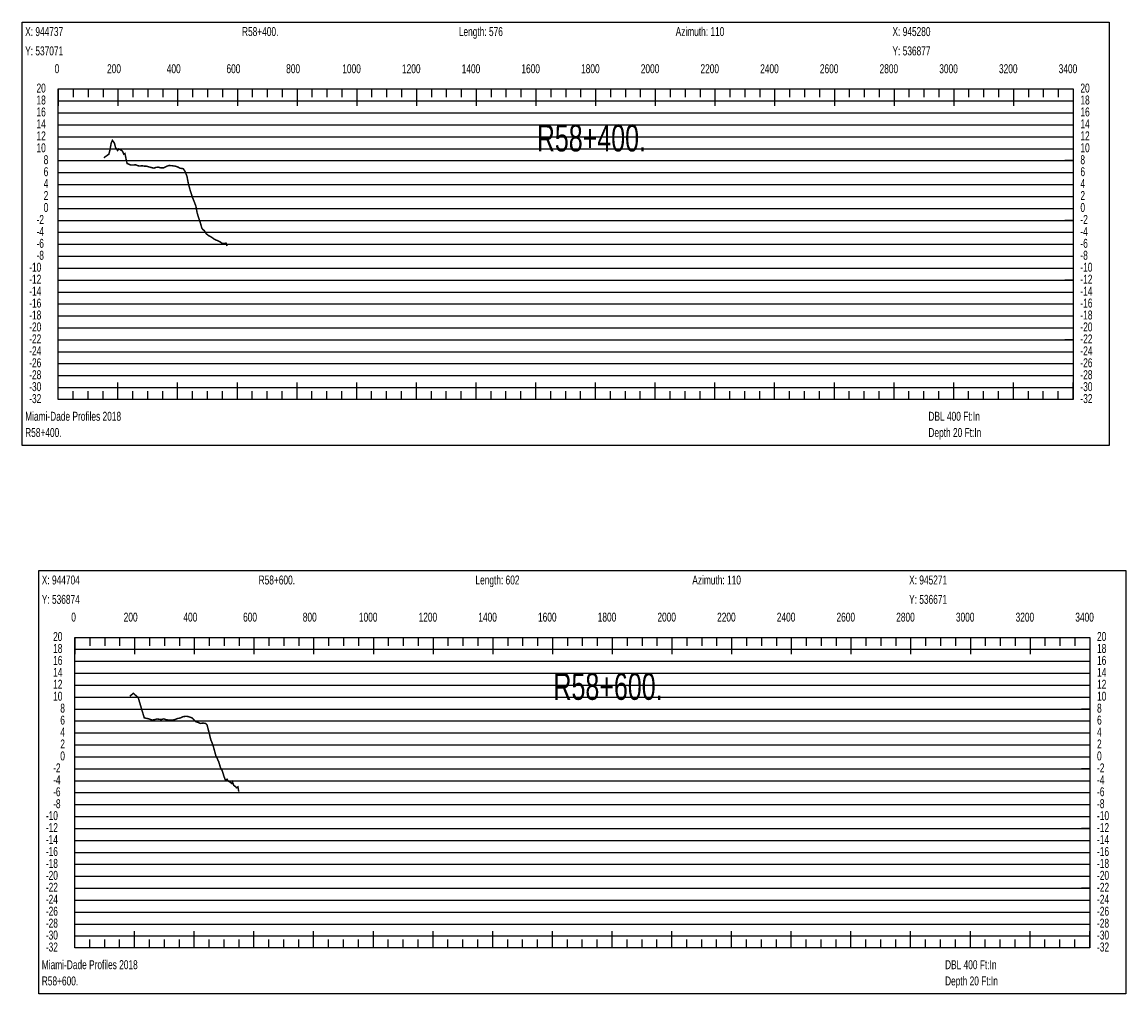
# Model space of a CAD drawing. Header units: inches. Extents: x 471865 to 538526, y 1054316 to 1102451.
# Tile 91 of 114: x 506573 to 510271, y 1084839 to 1088093. Entities that reach past the tile are written whole.
import ezdxf

# ---------------------------------------------------------------- set-up
doc = ezdxf.new("R2010")
doc.units = ezdxf.units.IN
doc.header["$MEASUREMENT"] = 0
for name, color, linetype in [('LABELS', 7, 'Continuous'), ('X_Gr1', 7, 'Continuous'), ('XSECTION', 7, 'Continuous')]:
    doc.layers.add(name, color=color, linetype=linetype)
doc.styles.get("Standard").update_dxf_attribs({"font": 'arial.ttf'})

msp = doc.modelspace()

# ---------------------------------------------------------------- linework, layer by layer
at = {"layer": 'X_Gr1', "color": 6, "linetype": 'Continuous', "lineweight": 18, "true_color": 0xff00ff, "transparency": 33554687, "const_width": 5}
for points in [[(506847, 1087639.1), (506847, 1087639.1), (506854.9, 1087644.8), (506863.8, 1087650.9), (506867.1, 1087663.4), (506871.5, 1087687.7), (506875.7, 1087697.5), (506882.1, 1087689), (506886.2, 1087673.2), (506893, 1087663.4), (506897, 1087668.8), (506902.3, 1087665.9), (506909.3, 1087661.4), (506913.7, 1087651.1), (506917.6, 1087653.5), (506922.5, 1087629.4), (506925.2, 1087619.7), (506930.9, 1087617.3), (506936.8, 1087615), (506943.3, 1087614.7), (506953.6, 1087615.5), (506960.7, 1087612.5), (506967.2, 1087611.4), (506974.1, 1087612.2), (506983, 1087611.1), (506989.7, 1087610.9), (507005.1, 1087606.5), (507014.7, 1087604.3), (507021.9, 1087606.8), (507029, 1087607.7), (507037.4, 1087605.3), (507047.1, 1087605.3), (507055.6, 1087609.7), (507065.1, 1087613.3), (507076.2, 1087612.3), (507085.3, 1087611.1), (507094.5, 1087608.4), (507102.6, 1087603.9), (507112.9, 1087602.5), (507119.3, 1087592.7), (507125.6, 1087576.5), (507129.8, 1087553.9), (507135.7, 1087531.7), (507143.7, 1087506.7), (507149.2, 1087493.2), (507155.6, 1087476.7), (507159.2, 1087455.8), (507164.3, 1087438.5), (507169.9, 1087422.7), (507175, 1087404.3), (507178.6, 1087398.6), (507183.7, 1087395.1), (507189.7, 1087385), (507197.5, 1087378.6), (507203.1, 1087375.7), (507209.9, 1087371.6), (507214.8, 1087367.9), (507220.8, 1087364.3), (507227.9, 1087361.8), (507232, 1087359.6), (507237.2, 1087356.8), (507241.8, 1087353.2), (507246.9, 1087352), (507250.4, 1087352.6), (507256.6, 1087352.9), (507259.6, 1087343.3)], [(506933.8, 1085835.4), (506933.8, 1085835.4), (506945.5, 1085845.5), (506962, 1085831.6), (506975.3, 1085786.7), (506982.4, 1085763.3), (506995.6, 1085760.4), (507009.9, 1085755.9), (507025.6, 1085759.5), (507038.9, 1085757.4), (507047.8, 1085759.9), (507056.9, 1085756.8), (507063.3, 1085756.2), (507069.4, 1085755.8), (507078.5, 1085756.1), (507085.8, 1085757.9), (507094.1, 1085761.1), (507103.1, 1085762.9), (507112.4, 1085767.3), (507117.6, 1085768), (507122.7, 1085768.4), (507128.7, 1085767.9), (507141.3, 1085763.8), (507147.2, 1085758.5), (507155.1, 1085750.3), (507164, 1085747.6), (507170.4, 1085744.6), (507179.9, 1085745.9), (507188.1, 1085744.4), (507192.6, 1085739.9), (507198.7, 1085716.9), (507205.4, 1085689.7), (507212.7, 1085671.6), (507221.9, 1085637.6), (507231.9, 1085616), (507237.7, 1085596.5), (507243.9, 1085585.3), (507249.1, 1085568.2), (507253.8, 1085555.4), (507259.9, 1085557.8), (507263.7, 1085551.5), (507268.7, 1085548.7), (507275.4, 1085543.7), (507277.9, 1085548.9), (507282, 1085537.2), (507287.8, 1085533.1), (507291.2, 1085529.2), (507296.1, 1085532.4), (507299.1, 1085516)]]:
    msp.add_lwpolyline(points, dxfattribs=at)
at = {"layer": 'XSECTION', "color": 18, "linetype": 'Continuous', "true_color": 0x000000}
for points in [[(506573, 1088093.5), (510215.4, 1088093.5), (510215.4, 1086675.5), (506573, 1086675.5), (506573, 1088093.5)], [(506694.2, 1087869.5), (510094.2, 1087869.5), (510094.2, 1086829.5), (506694.2, 1086829.5), (506694.2, 1087869.5)], [(506694.2, 1087869.5), (506694.2, 1087813.1)], [(506694.2, 1087869.5), (506694.2, 1087813.1)], [(506694.2, 1087869.5), (506694.2, 1087841.5)], [(506694.2, 1087869.5), (506694.2, 1087841.5)], [(506744.2, 1087869.5), (506744.2, 1087841.5)], [(506794.2, 1087869.5), (506794.2, 1087841.5)], [(506844.2, 1087869.5), (506844.2, 1087841.5)], [(506894.2, 1087869.5), (506894.2, 1087813.1)], [(506894.2, 1087869.5), (506894.2, 1087841.5)], [(506944.2, 1087869.5), (506944.2, 1087841.5)], [(506994.2, 1087869.5), (506994.2, 1087841.5)], [(507044.2, 1087869.5), (507044.2, 1087841.5)], [(507094.2, 1087869.5), (507094.2, 1087813.1)], [(507094.2, 1087869.5), (507094.2, 1087841.5)], [(507144.2, 1087869.5), (507144.2, 1087841.5)], [(507194.2, 1087869.5), (507194.2, 1087841.5)], [(507244.2, 1087869.5), (507244.2, 1087841.5)], [(507294.2, 1087869.5), (507294.2, 1087813.1)], [(507294.2, 1087869.5), (507294.2, 1087841.5)], [(507344.2, 1087869.5), (507344.2, 1087841.5)], [(507394.2, 1087869.5), (507394.2, 1087841.5)], [(507444.2, 1087869.5), (507444.2, 1087841.5)], [(507494.2, 1087869.5), (507494.2, 1087813.1)], [(507494.2, 1087869.5), (507494.2, 1087841.5)], [(507544.2, 1087869.5), (507544.2, 1087841.5)], [(507594.2, 1087869.5), (507594.2, 1087841.5)], [(507644.2, 1087869.5), (507644.2, 1087841.5)], [(507694.2, 1087869.5), (507694.2, 1087813.1)], [(507694.2, 1087869.5), (507694.2, 1087841.5)], [(507744.2, 1087869.5), (507744.2, 1087841.5)], [(507794.2, 1087869.5), (507794.2, 1087841.5)], [(507844.2, 1087869.5), (507844.2, 1087841.5)], [(507894.2, 1087869.5), (507894.2, 1087813.1)], [(507894.2, 1087869.5), (507894.2, 1087841.5)], [(507944.2, 1087869.5), (507944.2, 1087841.5)], [(507994.2, 1087869.5), (507994.2, 1087841.5)], [(508044.2, 1087869.5), (508044.2, 1087841.5)], [(508094.2, 1087869.5), (508094.2, 1087813.1)], [(508094.2, 1087869.5), (508094.2, 1087841.5)], [(508144.2, 1087869.5), (508144.2, 1087841.5)], [(508194.2, 1087869.5), (508194.2, 1087841.5)], [(508244.2, 1087869.5), (508244.2, 1087841.5)], [(508294.2, 1087869.5), (508294.2, 1087813.1)], [(508294.2, 1087869.5), (508294.2, 1087841.5)], [(508344.2, 1087869.5), (508344.2, 1087841.5)], [(508394.2, 1087869.5), (508394.2, 1087841.5)], [(508444.2, 1087869.5), (508444.2, 1087841.5)], [(508494.2, 1087869.5), (508494.2, 1087813.1)], [(508494.2, 1087869.5), (508494.2, 1087841.5)], [(508544.2, 1087869.5), (508544.2, 1087841.5)], [(508594.2, 1087869.5), (508594.2, 1087841.5)], [(508644.2, 1087869.5), (508644.2, 1087841.5)], [(508694.2, 1087869.5), (508694.2, 1087813.1)], [(508694.2, 1087869.5), (508694.2, 1087841.5)], [(508744.2, 1087869.5), (508744.2, 1087841.5)], [(508794.2, 1087869.5), (508794.2, 1087841.5)], [(508844.2, 1087869.5), (508844.2, 1087841.5)], [(508894.2, 1087869.5), (508894.2, 1087813.1)], [(508894.2, 1087869.5), (508894.2, 1087841.5)], [(508944.2, 1087869.5), (508944.2, 1087841.5)], [(508994.2, 1087869.5), (508994.2, 1087841.5)], [(509044.2, 1087869.5), (509044.2, 1087841.5)], [(509094.2, 1087869.5), (509094.2, 1087813.1)], [(509094.2, 1087869.5), (509094.2, 1087841.5)], [(509144.2, 1087869.5), (509144.2, 1087841.5)], [(509194.2, 1087869.5), (509194.2, 1087841.5)], [(509244.2, 1087869.5), (509244.2, 1087841.5)], [(509294.2, 1087869.5), (509294.2, 1087813.1)], [(509294.2, 1087869.5), (509294.2, 1087841.5)], [(509344.2, 1087869.5), (509344.2, 1087841.5)], [(509394.2, 1087869.5), (509394.2, 1087841.5)], [(509444.2, 1087869.5), (509444.2, 1087841.5)], [(509494.2, 1087869.5), (509494.2, 1087813.1)], [(509494.2, 1087869.5), (509494.2, 1087841.5)], [(509544.2, 1087869.5), (509544.2, 1087841.5)], [(509594.2, 1087869.5), (509594.2, 1087841.5)], [(509644.2, 1087869.5), (509644.2, 1087841.5)], [(509694.2, 1087869.5), (509694.2, 1087813.1)], [(509694.2, 1087869.5), (509694.2, 1087841.5)], [(509744.2, 1087869.5), (509744.2, 1087841.5)], [(509794.2, 1087869.5), (509794.2, 1087841.5)], [(509844.2, 1087869.5), (509844.2, 1087841.5)], [(509894.2, 1087869.5), (509894.2, 1087813.1)], [(509894.2, 1087869.5), (509894.2, 1087841.5)], [(509944.2, 1087869.5), (509944.2, 1087841.5)], [(509994.2, 1087869.5), (509994.2, 1087841.5)], [(510044.2, 1087869.5), (510044.2, 1087841.5)], [(510094.2, 1087869.5), (510094.2, 1087813.1)], [(510094.2, 1087869.5), (510094.2, 1087841.5)], [(506694.2, 1087629.5), (506722.2, 1087629.5)], [(510094.2, 1087629.5), (510066.2, 1087629.5)], [(506694.2, 1087429.5), (506722.2, 1087429.5)], [(510094.2, 1087429.5), (510066.2, 1087429.5)], [(506694.2, 1087229.5), (506722.2, 1087229.5)], [(510094.2, 1087229.5), (510066.2, 1087229.5)], [(506694.2, 1087029.5), (506722.2, 1087029.5)], [(510094.2, 1087029.5), (510066.2, 1087029.5)], [(506694.2, 1086829.5), (506694.2, 1086885.9)], [(506694.2, 1086829.5), (506694.2, 1086885.9)], [(506894.2, 1086829.5), (506894.2, 1086885.9)], [(507094.2, 1086829.5), (507094.2, 1086885.9)], [(507294.2, 1086829.5), (507294.2, 1086885.9)], [(507494.2, 1086829.5), (507494.2, 1086885.9)], [(507694.2, 1086829.5), (507694.2, 1086885.9)], [(507894.2, 1086829.5), (507894.2, 1086885.9)], [(508094.2, 1086829.5), (508094.2, 1086885.9)], [(508294.2, 1086829.5), (508294.2, 1086885.9)], [(508494.2, 1086829.5), (508494.2, 1086885.9)], [(508694.2, 1086829.5), (508694.2, 1086885.9)], [(508894.2, 1086829.5), (508894.2, 1086885.9)], [(509094.2, 1086829.5), (509094.2, 1086885.9)], [(509294.2, 1086829.5), (509294.2, 1086885.9)], [(509494.2, 1086829.5), (509494.2, 1086885.9)], [(509694.2, 1086829.5), (509694.2, 1086885.9)], [(509894.2, 1086829.5), (509894.2, 1086885.9)], [(510094.2, 1086829.5), (510094.2, 1086885.9)], [(506694.2, 1086829.5), (506694.2, 1086857.5)], [(506694.2, 1086829.5), (506694.2, 1086857.5)], [(506744.2, 1086829.5), (506744.2, 1086857.5)], [(506794.2, 1086829.5), (506794.2, 1086857.5)], [(506844.2, 1086829.5), (506844.2, 1086857.5)], [(506894.2, 1086829.5), (506894.2, 1086857.5)], [(506944.2, 1086829.5), (506944.2, 1086857.5)], [(506994.2, 1086829.5), (506994.2, 1086857.5)], [(507044.2, 1086829.5), (507044.2, 1086857.5)], [(507094.2, 1086829.5), (507094.2, 1086857.5)], [(507144.2, 1086829.5), (507144.2, 1086857.5)], [(507194.2, 1086829.5), (507194.2, 1086857.5)], [(507244.2, 1086829.5), (507244.2, 1086857.5)], [(507294.2, 1086829.5), (507294.2, 1086857.5)], [(507344.2, 1086829.5), (507344.2, 1086857.5)], [(507394.2, 1086829.5), (507394.2, 1086857.5)], [(507444.2, 1086829.5), (507444.2, 1086857.5)], [(507494.2, 1086829.5), (507494.2, 1086857.5)], [(507544.2, 1086829.5), (507544.2, 1086857.5)], [(507594.2, 1086829.5), (507594.2, 1086857.5)], [(507644.2, 1086829.5), (507644.2, 1086857.5)], [(507694.2, 1086829.5), (507694.2, 1086857.5)], [(507744.2, 1086829.5), (507744.2, 1086857.5)], [(507794.2, 1086829.5), (507794.2, 1086857.5)], [(507844.2, 1086829.5), (507844.2, 1086857.5)], [(507894.2, 1086829.5), (507894.2, 1086857.5)], [(507944.2, 1086829.5), (507944.2, 1086857.5)], [(507994.2, 1086829.5), (507994.2, 1086857.5)], [(508044.2, 1086829.5), (508044.2, 1086857.5)], [(508094.2, 1086829.5), (508094.2, 1086857.5)], [(508144.2, 1086829.5), (508144.2, 1086857.5)], [(508194.2, 1086829.5), (508194.2, 1086857.5)], [(508244.2, 1086829.5), (508244.2, 1086857.5)], [(508294.2, 1086829.5), (508294.2, 1086857.5)], [(508344.2, 1086829.5), (508344.2, 1086857.5)], [(508394.2, 1086829.5), (508394.2, 1086857.5)], [(508444.2, 1086829.5), (508444.2, 1086857.5)], [(508494.2, 1086829.5), (508494.2, 1086857.5)], [(508544.2, 1086829.5), (508544.2, 1086857.5)], [(508594.2, 1086829.5), (508594.2, 1086857.5)], [(508644.2, 1086829.5), (508644.2, 1086857.5)], [(508694.2, 1086829.5), (508694.2, 1086857.5)], [(508744.2, 1086829.5), (508744.2, 1086857.5)], [(508794.2, 1086829.5), (508794.2, 1086857.5)], [(508844.2, 1086829.5), (508844.2, 1086857.5)], [(508894.2, 1086829.5), (508894.2, 1086857.5)], [(508944.2, 1086829.5), (508944.2, 1086857.5)], [(508994.2, 1086829.5), (508994.2, 1086857.5)], [(509044.2, 1086829.5), (509044.2, 1086857.5)], [(509094.2, 1086829.5), (509094.2, 1086857.5)], [(509144.2, 1086829.5), (509144.2, 1086857.5)], [(509194.2, 1086829.5), (509194.2, 1086857.5)], [(509244.2, 1086829.5), (509244.2, 1086857.5)], [(509294.2, 1086829.5), (509294.2, 1086857.5)], [(509344.2, 1086829.5), (509344.2, 1086857.5)], [(509394.2, 1086829.5), (509394.2, 1086857.5)], [(509444.2, 1086829.5), (509444.2, 1086857.5)], [(509494.2, 1086829.5), (509494.2, 1086857.5)], [(509544.2, 1086829.5), (509544.2, 1086857.5)], [(509594.2, 1086829.5), (509594.2, 1086857.5)], [(509644.2, 1086829.5), (509644.2, 1086857.5)], [(509694.2, 1086829.5), (509694.2, 1086857.5)], [(509744.2, 1086829.5), (509744.2, 1086857.5)], [(509794.2, 1086829.5), (509794.2, 1086857.5)], [(509844.2, 1086829.5), (509844.2, 1086857.5)], [(509894.2, 1086829.5), (509894.2, 1086857.5)], [(509944.2, 1086829.5), (509944.2, 1086857.5)], [(509994.2, 1086829.5), (509994.2, 1086857.5)], [(510044.2, 1086829.5), (510044.2, 1086857.5)], [(510094.2, 1086829.5), (510094.2, 1086857.5)], [(506628.7, 1086256.8), (510271.1, 1086256.8), (510271.1, 1084838.8), (506628.7, 1084838.8), (506628.7, 1086256.8)], [(506749.9, 1086032.8), (510149.9, 1086032.8), (510149.9, 1084992.8), (506749.9, 1084992.8), (506749.9, 1086032.8)], [(506749.9, 1086032.8), (506749.9, 1085976.4)], [(506749.9, 1086032.8), (506749.9, 1085976.4)], [(506749.9, 1086032.8), (506749.9, 1086004.8)], [(506749.9, 1086032.8), (506749.9, 1086004.8)], [(506799.9, 1086032.8), (506799.9, 1086004.8)], [(506849.9, 1086032.8), (506849.9, 1086004.8)], [(506899.9, 1086032.8), (506899.9, 1086004.8)], [(506949.9, 1086032.8), (506949.9, 1085976.4)], [(506949.9, 1086032.8), (506949.9, 1086004.8)], [(506999.9, 1086032.8), (506999.9, 1086004.8)], [(507049.9, 1086032.8), (507049.9, 1086004.8)], [(507099.9, 1086032.8), (507099.9, 1086004.8)], [(507149.9, 1086032.8), (507149.9, 1085976.4)], [(507149.9, 1086032.8), (507149.9, 1086004.8)], [(507199.9, 1086032.8), (507199.9, 1086004.8)], [(507249.9, 1086032.8), (507249.9, 1086004.8)], [(507299.9, 1086032.8), (507299.9, 1086004.8)], [(507349.9, 1086032.8), (507349.9, 1085976.4)], [(507349.9, 1086032.8), (507349.9, 1086004.8)], [(507399.9, 1086032.8), (507399.9, 1086004.8)], [(507449.9, 1086032.8), (507449.9, 1086004.8)], [(507499.9, 1086032.8), (507499.9, 1086004.8)], [(507549.9, 1086032.8), (507549.9, 1085976.4)], [(507549.9, 1086032.8), (507549.9, 1086004.8)], [(507599.9, 1086032.8), (507599.9, 1086004.8)], [(507649.9, 1086032.8), (507649.9, 1086004.8)], [(507699.9, 1086032.8), (507699.9, 1086004.8)], [(507749.9, 1086032.8), (507749.9, 1085976.4)], [(507749.9, 1086032.8), (507749.9, 1086004.8)], [(507799.9, 1086032.8), (507799.9, 1086004.8)], [(507849.9, 1086032.8), (507849.9, 1086004.8)], [(507899.9, 1086032.8), (507899.9, 1086004.8)], [(507949.9, 1086032.8), (507949.9, 1085976.4)], [(507949.9, 1086032.8), (507949.9, 1086004.8)], [(507999.9, 1086032.8), (507999.9, 1086004.8)], [(508049.9, 1086032.8), (508049.9, 1086004.8)], [(508099.9, 1086032.8), (508099.9, 1086004.8)], [(508149.9, 1086032.8), (508149.9, 1085976.4)], [(508149.9, 1086032.8), (508149.9, 1086004.8)], [(508199.9, 1086032.8), (508199.9, 1086004.8)], [(508249.9, 1086032.8), (508249.9, 1086004.8)], [(508299.9, 1086032.8), (508299.9, 1086004.8)], [(508349.9, 1086032.8), (508349.9, 1085976.4)], [(508349.9, 1086032.8), (508349.9, 1086004.8)], [(508399.9, 1086032.8), (508399.9, 1086004.8)], [(508449.9, 1086032.8), (508449.9, 1086004.8)], [(508499.9, 1086032.8), (508499.9, 1086004.8)], [(508549.9, 1086032.8), (508549.9, 1085976.4)], [(508549.9, 1086032.8), (508549.9, 1086004.8)], [(508599.9, 1086032.8), (508599.9, 1086004.8)], [(508649.9, 1086032.8), (508649.9, 1086004.8)], [(508699.9, 1086032.8), (508699.9, 1086004.8)], [(508749.9, 1086032.8), (508749.9, 1085976.4)], [(508749.9, 1086032.8), (508749.9, 1086004.8)], [(508799.9, 1086032.8), (508799.9, 1086004.8)], [(508849.9, 1086032.8), (508849.9, 1086004.8)], [(508899.9, 1086032.8), (508899.9, 1086004.8)], [(508949.9, 1086032.8), (508949.9, 1085976.4)], [(508949.9, 1086032.8), (508949.9, 1086004.8)], [(508999.9, 1086032.8), (508999.9, 1086004.8)], [(509049.9, 1086032.8), (509049.9, 1086004.8)], [(509099.9, 1086032.8), (509099.9, 1086004.8)], [(509149.9, 1086032.8), (509149.9, 1085976.4)], [(509149.9, 1086032.8), (509149.9, 1086004.8)], [(509199.9, 1086032.8), (509199.9, 1086004.8)], [(509249.9, 1086032.8), (509249.9, 1086004.8)], [(509299.9, 1086032.8), (509299.9, 1086004.8)], [(509349.9, 1086032.8), (509349.9, 1085976.4)], [(509349.9, 1086032.8), (509349.9, 1086004.8)], [(509399.9, 1086032.8), (509399.9, 1086004.8)], [(509449.9, 1086032.8), (509449.9, 1086004.8)], [(509499.9, 1086032.8), (509499.9, 1086004.8)], [(509549.9, 1086032.8), (509549.9, 1085976.4)], [(509549.9, 1086032.8), (509549.9, 1086004.8)], [(509599.9, 1086032.8), (509599.9, 1086004.8)], [(509649.9, 1086032.8), (509649.9, 1086004.8)], [(509699.9, 1086032.8), (509699.9, 1086004.8)], [(509749.9, 1086032.8), (509749.9, 1085976.4)], [(509749.9, 1086032.8), (509749.9, 1086004.8)], [(509799.9, 1086032.8), (509799.9, 1086004.8)], [(509849.9, 1086032.8), (509849.9, 1086004.8)], [(509899.9, 1086032.8), (509899.9, 1086004.8)], [(509949.9, 1086032.8), (509949.9, 1085976.4)], [(509949.9, 1086032.8), (509949.9, 1086004.8)], [(509999.9, 1086032.8), (509999.9, 1086004.8)], [(510049.9, 1086032.8), (510049.9, 1086004.8)], [(510099.9, 1086032.8), (510099.9, 1086004.8)], [(510149.9, 1086032.8), (510149.9, 1085976.4)], [(510149.9, 1086032.8), (510149.9, 1086004.8)], [(506749.9, 1085792.8), (506777.9, 1085792.8)], [(510149.9, 1085792.8), (510121.9, 1085792.8)], [(506749.9, 1085592.8), (506777.9, 1085592.8)], [(510149.9, 1085592.8), (510121.9, 1085592.8)], [(506749.9, 1085392.8), (506777.9, 1085392.8)], [(510149.9, 1085392.8), (510121.9, 1085392.8)], [(506749.9, 1085192.8), (506777.9, 1085192.8)], [(510149.9, 1085192.8), (510121.9, 1085192.8)], [(506749.9, 1084992.8), (506749.9, 1085049.2)], [(506749.9, 1084992.8), (506749.9, 1085049.2)], [(506949.9, 1084992.8), (506949.9, 1085049.2)], [(507149.9, 1084992.8), (507149.9, 1085049.2)], [(507349.9, 1084992.8), (507349.9, 1085049.2)], [(507549.9, 1084992.8), (507549.9, 1085049.2)], [(507749.9, 1084992.8), (507749.9, 1085049.2)], [(507949.9, 1084992.8), (507949.9, 1085049.2)], [(508149.9, 1084992.8), (508149.9, 1085049.2)], [(508349.9, 1084992.8), (508349.9, 1085049.2)], [(508549.9, 1084992.8), (508549.9, 1085049.2)], [(508749.9, 1084992.8), (508749.9, 1085049.2)], [(508949.9, 1084992.8), (508949.9, 1085049.2)], [(509149.9, 1084992.8), (509149.9, 1085049.2)], [(509349.9, 1084992.8), (509349.9, 1085049.2)], [(509549.9, 1084992.8), (509549.9, 1085049.2)], [(509749.9, 1084992.8), (509749.9, 1085049.2)], [(509949.9, 1084992.8), (509949.9, 1085049.2)], [(510149.9, 1084992.8), (510149.9, 1085049.2)], [(506749.9, 1084992.8), (506749.9, 1085020.8)], [(506749.9, 1084992.8), (506749.9, 1085020.8)], [(506799.9, 1084992.8), (506799.9, 1085020.8)], [(506849.9, 1084992.8), (506849.9, 1085020.8)], [(506899.9, 1084992.8), (506899.9, 1085020.8)], [(506949.9, 1084992.8), (506949.9, 1085020.8)], [(506999.9, 1084992.8), (506999.9, 1085020.8)], [(507049.9, 1084992.8), (507049.9, 1085020.8)], [(507099.9, 1084992.8), (507099.9, 1085020.8)], [(507149.9, 1084992.8), (507149.9, 1085020.8)], [(507199.9, 1084992.8), (507199.9, 1085020.8)], [(507249.9, 1084992.8), (507249.9, 1085020.8)], [(507299.9, 1084992.8), (507299.9, 1085020.8)], [(507349.9, 1084992.8), (507349.9, 1085020.8)], [(507399.9, 1084992.8), (507399.9, 1085020.8)], [(507449.9, 1084992.8), (507449.9, 1085020.8)], [(507499.9, 1084992.8), (507499.9, 1085020.8)], [(507549.9, 1084992.8), (507549.9, 1085020.8)], [(507599.9, 1084992.8), (507599.9, 1085020.8)], [(507649.9, 1084992.8), (507649.9, 1085020.8)], [(507699.9, 1084992.8), (507699.9, 1085020.8)], [(507749.9, 1084992.8), (507749.9, 1085020.8)], [(507799.9, 1084992.8), (507799.9, 1085020.8)], [(507849.9, 1084992.8), (507849.9, 1085020.8)], [(507899.9, 1084992.8), (507899.9, 1085020.8)], [(507949.9, 1084992.8), (507949.9, 1085020.8)], [(507999.9, 1084992.8), (507999.9, 1085020.8)], [(508049.9, 1084992.8), (508049.9, 1085020.8)], [(508099.9, 1084992.8), (508099.9, 1085020.8)], [(508149.9, 1084992.8), (508149.9, 1085020.8)], [(508199.9, 1084992.8), (508199.9, 1085020.8)], [(508249.9, 1084992.8), (508249.9, 1085020.8)], [(508299.9, 1084992.8), (508299.9, 1085020.8)], [(508349.9, 1084992.8), (508349.9, 1085020.8)], [(508399.9, 1084992.8), (508399.9, 1085020.8)], [(508449.9, 1084992.8), (508449.9, 1085020.8)], [(508499.9, 1084992.8), (508499.9, 1085020.8)], [(508549.9, 1084992.8), (508549.9, 1085020.8)], [(508599.9, 1084992.8), (508599.9, 1085020.8)], [(508649.9, 1084992.8), (508649.9, 1085020.8)], [(508699.9, 1084992.8), (508699.9, 1085020.8)], [(508749.9, 1084992.8), (508749.9, 1085020.8)], [(508799.9, 1084992.8), (508799.9, 1085020.8)], [(508849.9, 1084992.8), (508849.9, 1085020.8)], [(508899.9, 1084992.8), (508899.9, 1085020.8)], [(508949.9, 1084992.8), (508949.9, 1085020.8)], [(508999.9, 1084992.8), (508999.9, 1085020.8)], [(509049.9, 1084992.8), (509049.9, 1085020.8)], [(509099.9, 1084992.8), (509099.9, 1085020.8)], [(509149.9, 1084992.8), (509149.9, 1085020.8)], [(509199.9, 1084992.8), (509199.9, 1085020.8)], [(509249.9, 1084992.8), (509249.9, 1085020.8)], [(509299.9, 1084992.8), (509299.9, 1085020.8)], [(509349.9, 1084992.8), (509349.9, 1085020.8)], [(509399.9, 1084992.8), (509399.9, 1085020.8)], [(509449.9, 1084992.8), (509449.9, 1085020.8)], [(509499.9, 1084992.8), (509499.9, 1085020.8)], [(509549.9, 1084992.8), (509549.9, 1085020.8)], [(509599.9, 1084992.8), (509599.9, 1085020.8)], [(509649.9, 1084992.8), (509649.9, 1085020.8)], [(509699.9, 1084992.8), (509699.9, 1085020.8)], [(509749.9, 1084992.8), (509749.9, 1085020.8)], [(509799.9, 1084992.8), (509799.9, 1085020.8)], [(509849.9, 1084992.8), (509849.9, 1085020.8)], [(509899.9, 1084992.8), (509899.9, 1085020.8)], [(509949.9, 1084992.8), (509949.9, 1085020.8)], [(509999.9, 1084992.8), (509999.9, 1085020.8)], [(510049.9, 1084992.8), (510049.9, 1085020.8)], [(510099.9, 1084992.8), (510099.9, 1085020.8)], [(510149.9, 1084992.8), (510149.9, 1085020.8)]]:
    msp.add_lwpolyline(points, dxfattribs=at)
at = {"layer": 'XSECTION', "color": 18, "true_color": 0x000000}
for points in [[(506694.2, 1087829.5), (510094.2, 1087829.5)], [(506694.2, 1087789.5), (510094.2, 1087789.5)], [(506694.2, 1087749.5), (510094.2, 1087749.5)], [(506694.2, 1087709.5), (510094.2, 1087709.5)], [(506694.2, 1087669.5), (510094.2, 1087669.5)], [(506694.2, 1087629.5), (510094.2, 1087629.5)], [(506694.2, 1087589.5), (510094.2, 1087589.5)], [(506694.2, 1087549.5), (510094.2, 1087549.5)], [(506694.2, 1087509.5), (510094.2, 1087509.5)], [(506694.2, 1087469.5), (510094.2, 1087469.5)], [(506694.2, 1087429.5), (510094.2, 1087429.5)], [(506694.2, 1087389.5), (510094.2, 1087389.5)], [(506694.2, 1087349.5), (510094.2, 1087349.5)], [(506694.2, 1087309.5), (510094.2, 1087309.5)], [(506694.2, 1087269.5), (510094.2, 1087269.5)], [(506694.2, 1087229.5), (510094.2, 1087229.5)], [(506694.2, 1087189.5), (510094.2, 1087189.5)], [(506694.2, 1087149.5), (510094.2, 1087149.5)], [(506694.2, 1087109.5), (510094.2, 1087109.5)], [(506694.2, 1087069.5), (510094.2, 1087069.5)], [(506694.2, 1087029.5), (510094.2, 1087029.5)], [(506694.2, 1086989.5), (510094.2, 1086989.5)], [(506694.2, 1086949.5), (510094.2, 1086949.5)], [(506694.2, 1086909.5), (510094.2, 1086909.5)], [(506694.2, 1086869.5), (510094.2, 1086869.5)], [(506749.9, 1085992.8), (510149.9, 1085992.8)], [(506749.9, 1085952.8), (510149.9, 1085952.8)], [(506749.9, 1085912.8), (510149.9, 1085912.8)], [(506749.9, 1085872.8), (510149.9, 1085872.8)], [(506749.9, 1085832.8), (510149.9, 1085832.8)], [(506749.9, 1085792.8), (510149.9, 1085792.8)], [(506749.9, 1085752.8), (510149.9, 1085752.8)], [(506749.9, 1085712.8), (510149.9, 1085712.8)], [(506749.9, 1085672.8), (510149.9, 1085672.8)], [(506749.9, 1085632.8), (510149.9, 1085632.8)], [(506749.9, 1085592.8), (510149.9, 1085592.8)], [(506749.9, 1085552.8), (510149.9, 1085552.8)], [(506749.9, 1085512.8), (510149.9, 1085512.8)], [(506749.9, 1085472.8), (510149.9, 1085472.8)], [(506749.9, 1085432.8), (510149.9, 1085432.8)], [(506749.9, 1085392.8), (510149.9, 1085392.8)], [(506749.9, 1085352.8), (510149.9, 1085352.8)], [(506749.9, 1085312.8), (510149.9, 1085312.8)], [(506749.9, 1085272.8), (510149.9, 1085272.8)], [(506749.9, 1085232.8), (510149.9, 1085232.8)], [(506749.9, 1085192.8), (510149.9, 1085192.8)], [(506749.9, 1085152.8), (510149.9, 1085152.8)], [(506749.9, 1085112.8), (510149.9, 1085112.8)], [(506749.9, 1085072.8), (510149.9, 1085072.8)], [(506749.9, 1085032.8), (510149.9, 1085032.8)]]:
    msp.add_lwpolyline(points, dxfattribs=at)

# ---------------------------------------------------------------- texts
at = {"layer": 'LABELS', "color": 18, "true_color": 0x000000, "width": 0.666667}
for s, height, p in [('X: 944737', 30, (506583.4, 1088046.7)), ('R58+400.', 30, (507309.8, 1088046.7)), ('Length: 576', 30, (508036.2, 1088046.7)), ('Azimuth: 110', 30, (508762.6, 1088046.7)), ('X: 945280', 30, (509489, 1088046.7)), ('Y: 537071', 30, (506583.4, 1087981.9)), ('Y: 536877', 30, (509489, 1087981.9)), ('0', 30, (506682.2, 1087922.3)), ('0', 30, (506682.2, 1087922.3)), ('200', 30, (506857.8, 1087922.3)), ('400', 30, (507057.8, 1087922.3)), ('600', 30, (507257.8, 1087922.3)), ('800', 30, (507457.8, 1087922.3)), ('1000', 30, (507645.8, 1087922.3)), ('1200', 30, (507845.8, 1087922.3)), ('1400', 30, (508045.8, 1087922.3)), ('1600', 30, (508245.8, 1087922.3)), ('1800', 30, (508445.8, 1087922.3)), ('2000', 30, (508645.8, 1087922.3)), ('2200', 30, (508845.8, 1087922.3)), ('2400', 30, (509045.8, 1087922.3)), ('2600', 30, (509245.8, 1087922.3)), ('2800', 30, (509445.8, 1087922.3)), ('3000', 30, (509645.8, 1087922.3)), ('3200', 30, (509845.8, 1087922.3)), ('3400', 30, (510045.8, 1087922.3)), ('20', 30, (506621.4, 1087857.5)), ('20', 30, (510118.6, 1087857.5)), ('18', 30, (506621.4, 1087817.5)), ('18', 30, (510118.6, 1087817.5)), ('16', 30, (506621.4, 1087777.5)), ('16', 30, (510118.6, 1087777.5)), ('14', 30, (506621.4, 1087737.5)), ('R58+400.', 90, (508297.4, 1087660.3)), ('14', 30, (510118.6, 1087737.5)), ('12', 30, (506621.4, 1087697.5)), ('12', 30, (510118.6, 1087697.5)), ('10', 30, (506621.4, 1087657.5)), ('10', 30, (510118.6, 1087657.5)), ('8', 30, (506645.4, 1087617.5)), ('8', 30, (510118.6, 1087617.5)), ('6', 30, (506645.4, 1087577.5)), ('6', 30, (510118.6, 1087577.5)), ('4', 30, (506645.4, 1087537.5)), ('4', 30, (510118.6, 1087537.5)), ('2', 30, (506645.4, 1087497.5)), ('2', 30, (510118.6, 1087497.5)), ('0', 30, (506645.4, 1087457.5)), ('0', 30, (510118.6, 1087457.5)), ('-2', 30, (506621.4, 1087417.5)), ('-2', 30, (510118.6, 1087417.5)), ('-4', 30, (506621.4, 1087377.5)), ('-4', 30, (510118.6, 1087377.5)), ('-6', 30, (506621.4, 1087337.5)), ('-6', 30, (510118.6, 1087337.5)), ('-8', 30, (506621.4, 1087297.5)), ('-8', 30, (510118.6, 1087297.5)), ('-10', 30, (506597, 1087257.5)), ('-10', 30, (510118.6, 1087257.5)), ('-12', 30, (506597, 1087217.5)), ('-12', 30, (510118.6, 1087217.5)), ('-14', 30, (506597, 1087177.5)), ('-14', 30, (510118.6, 1087177.5)), ('-16', 30, (506597, 1087137.5)), ('-16', 30, (510118.6, 1087137.5)), ('-18', 30, (506597, 1087097.5)), ('-18', 30, (510118.6, 1087097.5)), ('-20', 30, (506597, 1087057.5)), ('-20', 30, (510118.6, 1087057.5)), ('-22', 30, (506597, 1087017.5)), ('-22', 30, (510118.6, 1087017.5)), ('-24', 30, (506597, 1086977.5)), ('-24', 30, (510118.6, 1086977.5)), ('-26', 30, (506597, 1086937.5)), ('-26', 30, (510118.6, 1086937.5)), ('-28', 30, (506597, 1086897.5)), ('-28', 30, (510118.6, 1086897.5)), ('-30', 30, (506597, 1086857.5)), ('-30', 30, (510118.6, 1086857.5)), ('-32', 30, (506597, 1086817.5)), ('-32', 30, (510118.6, 1086817.5)), ('Miami-Dade Profiles 2018', 30, (506583.4, 1086758.3)), ('DBL 400 Ft:In', 30, (509609.4, 1086758.3)), ('R58+400.', 30, (506583.4, 1086703.9)), ('Depth 20 Ft:In', 30, (509609.4, 1086703.9)), ('X: 944704', 30, (506639.1, 1086210)), ('R58+600.', 30, (507365.5, 1086210)), ('Length: 602', 30, (508091.9, 1086210)), ('Azimuth: 110', 30, (508818.3, 1086210)), ('X: 945271', 30, (509544.7, 1086210)), ('Y: 536874', 30, (506639.1, 1086145.2)), ('Y: 536671', 30, (509544.7, 1086145.2)), ('0', 30, (506737.9, 1086085.6)), ('0', 30, (506737.9, 1086085.6)), ('200', 30, (506913.5, 1086085.6)), ('400', 30, (507113.5, 1086085.6)), ('600', 30, (507313.5, 1086085.6)), ('800', 30, (507513.5, 1086085.6)), ('1000', 30, (507701.5, 1086085.6)), ('1200', 30, (507901.5, 1086085.6)), ('1400', 30, (508101.5, 1086085.6)), ('1600', 30, (508301.5, 1086085.6)), ('1800', 30, (508501.5, 1086085.6)), ('2000', 30, (508701.5, 1086085.6)), ('2200', 30, (508901.5, 1086085.6)), ('2400', 30, (509101.5, 1086085.6)), ('2600', 30, (509301.5, 1086085.6)), ('2800', 30, (509501.5, 1086085.6)), ('3000', 30, (509701.5, 1086085.6)), ('3200', 30, (509901.5, 1086085.6)), ('3400', 30, (510101.5, 1086085.6)), ('20', 30, (506677.1, 1086020.8)), ('20', 30, (510174.3, 1086020.8)), ('18', 30, (506677.1, 1085980.8)), ('18', 30, (510174.3, 1085980.8)), ('16', 30, (506677.1, 1085940.8)), ('16', 30, (510174.3, 1085940.8)), ('14', 30, (506677.1, 1085900.8)), ('14', 30, (510174.3, 1085900.8)), ('12', 30, (506677.1, 1085860.8)), ('R58+600.', 90, (508353.1, 1085823.6)), ('12', 30, (510174.3, 1085860.8)), ('10', 30, (506677.1, 1085820.8)), ('10', 30, (510174.3, 1085820.8)), ('8', 30, (506701.1, 1085780.8)), ('8', 30, (510174.3, 1085780.8)), ('6', 30, (506701.1, 1085740.8)), ('6', 30, (510174.3, 1085740.8)), ('4', 30, (506701.1, 1085700.8)), ('4', 30, (510174.3, 1085700.8)), ('2', 30, (506701.1, 1085660.8)), ('2', 30, (510174.3, 1085660.8)), ('0', 30, (506701.1, 1085620.8)), ('0', 30, (510174.3, 1085620.8)), ('-2', 30, (506677.1, 1085580.8)), ('-2', 30, (510174.3, 1085580.8)), ('-4', 30, (506677.1, 1085540.8)), ('-4', 30, (510174.3, 1085540.8)), ('-6', 30, (506677.1, 1085500.8)), ('-6', 30, (510174.3, 1085500.8)), ('-8', 30, (506677.1, 1085460.8)), ('-8', 30, (510174.3, 1085460.8)), ('-10', 30, (506652.7, 1085420.8)), ('-10', 30, (510174.3, 1085420.8)), ('-12', 30, (506652.7, 1085380.8)), ('-12', 30, (510174.3, 1085380.8)), ('-14', 30, (506652.7, 1085340.8)), ('-14', 30, (510174.3, 1085340.8)), ('-16', 30, (506652.7, 1085300.8)), ('-16', 30, (510174.3, 1085300.8)), ('-18', 30, (506652.7, 1085260.8)), ('-18', 30, (510174.3, 1085260.8)), ('-20', 30, (506652.7, 1085220.8)), ('-20', 30, (510174.3, 1085220.8)), ('-22', 30, (506652.7, 1085180.8)), ('-22', 30, (510174.3, 1085180.8)), ('-24', 30, (506652.7, 1085140.8)), ('-24', 30, (510174.3, 1085140.8)), ('-26', 30, (506652.7, 1085100.8)), ('-26', 30, (510174.3, 1085100.8)), ('-28', 30, (506652.7, 1085060.8)), ('-28', 30, (510174.3, 1085060.8)), ('-30', 30, (506652.7, 1085020.8)), ('-30', 30, (510174.3, 1085020.8)), ('-32', 30, (506652.7, 1084980.8)), ('-32', 30, (510174.3, 1084980.8)), ('Miami-Dade Profiles 2018', 30, (506639.1, 1084921.6)), ('DBL 400 Ft:In', 30, (509665.1, 1084921.6)), ('R58+600.', 30, (506639.1, 1084867.2)), ('Depth 20 Ft:In', 30, (509665.1, 1084867.2))]:
    msp.add_text(s, height=height, dxfattribs=at).set_placement(p)

doc.saveas('drawing.dxf')
